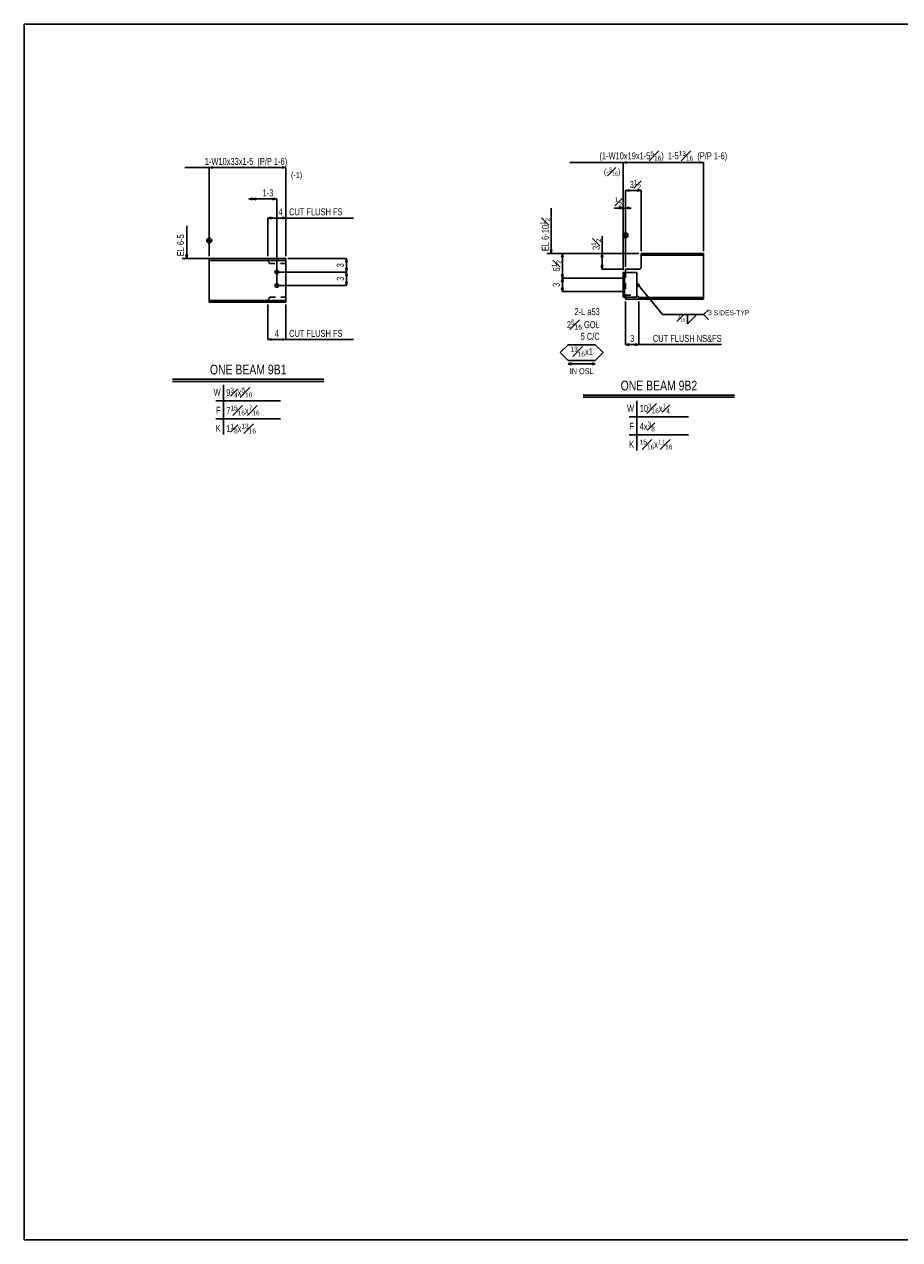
# Model space of a CAD drawing. Header units: inches. Extents: x -17.2 to 17.5, y -11.2 to 11.2.
# Tile 1 of 3: x -17.2 to -1, y -11.2 to 11.2. Entities that reach past the tile are written whole.
import ezdxf
from ezdxf.enums import TextEntityAlignment as Align

# ---------------------------------------------------------------- set-up
doc = ezdxf.new("R2010")
doc.units = ezdxf.units.IN
doc.header["$LTSCALE"] = 2.5
doc.header["$MEASUREMENT"] = 0
doc.linetypes.add('SDS2_5', pattern=[0.04, 0.02, -0.02])
doc.layers.add('Layer_0', color=7, linetype='Continuous')
doc.layers.add('Outline', color=7, linetype='Continuous')
doc.styles.add('MTextWidth', font='txt', dxfattribs={"width": 0.8, "height": 0.2})

msp = doc.modelspace()

# ---------------------------------------------------------------- linework, layer by layer
at = {"color": 1, "linetype": 'Continuous'}
for p, q in [((-13.095, 8.016), (-13.026, 8.03)), ((-13.026, 8.016), (-13.095, 8.016)), ((-13.026, 8.001), (-13.095, 8.016)), ((-13.026, 8.016), (-12.957, 8.03)), ((-13.026, 8.03), (-13.026, 8.001)), ((-12.576, 8.016), (-13.026, 8.016)), ((-12.957, 8.001), (-13.026, 8.016)), ((-12.957, 8.03), (-12.957, 8.001)), ((-12.576, 8.016), (-12.645, 8.03)), ((-12.645, 8.03), (-12.645, 8.001)), ((-12.645, 8.001), (-12.576, 8.016)), ((-12.576, 6.414), (-12.576, 8.016))]:
    msp.add_line(p, q, dxfattribs=at)
at = {"layer": 'Layer_0', "color": 2, "linetype": 'Continuous'}
for p, q in [((-17.25, 11.25), (17.25, 11.25)), ((-17.25, -11.25), (-17.25, 11.25)), ((-4.676, 7.01), (-5.827, 7.01)), ((-5.827, 7.01), (-5.827, 6.977)), ((-5.827, 6.977), (-4.676, 6.977)), ((-5.827, 6.977), (-5.827, 6.976)), ((-5.827, 6.976), (-5.827, 6.973)), ((-4.676, 6.977), (-4.676, 7.01)), ((-4.676, 6.973), (-4.676, 6.977)), ((-12.409, 6.914), (-13.826, 6.914)), ((-13.826, 6.914), (-13.826, 6.878)), ((-13.826, 6.878), (-12.409, 6.878)), ((-13.826, 6.878), (-13.826, 6.874)), ((-13.826, 6.874), (-13.826, 6.861)), ((-13.826, 6.861), (-13.826, 6.843)), ((-13.826, 6.843), (-13.826, 6.821)), ((-13.826, 6.821), (-13.826, 6.197)), ((-12.409, 6.878), (-12.409, 6.914)), ((-12.409, 6.874), (-12.409, 6.878)), ((-12.409, 6.861), (-12.409, 6.874)), ((-12.409, 6.843), (-12.409, 6.861)), ((-12.409, 6.821), (-12.409, 6.843)), ((-12.409, 6.197), (-12.409, 6.821)), ((-5.827, 6.76), (-5.83, 6.744)), ((-5.827, 6.973), (-5.827, 6.964)), ((-5.827, 6.964), (-5.827, 6.949)), ((-5.827, 6.949), (-5.827, 6.932)), ((-5.827, 6.932), (-5.827, 6.76)), ((-4.676, 6.964), (-4.676, 6.973)), ((-4.676, 6.949), (-4.676, 6.964)), ((-4.676, 6.932), (-4.676, 6.949)), ((-4.676, 6.238), (-4.676, 6.932)), ((-6.16, 6.656), (-6.16, 6.197)), ((-6.134, 6.656), (-6.16, 6.656)), ((-6.134, 6.197), (-6.134, 6.656)), ((-6.132, 6.656), (-6.134, 6.656)), ((-6.125, 6.656), (-6.132, 6.656)), ((-6.115, 6.656), (-6.125, 6.656)), ((-5.869, 6.718), (-6.119, 6.718)), ((-6.119, 6.718), (-6.119, 6.656)), ((-6.103, 6.656), (-6.115, 6.656)), ((-5.91, 6.656), (-6.103, 6.656)), ((-5.91, 6.197), (-5.91, 6.656)), ((-5.853, 6.721), (-5.869, 6.718)), ((-5.839, 6.73), (-5.853, 6.721)), ((-5.83, 6.744), (-5.839, 6.73)), ((-13.826, 6.197), (-13.826, 6.175)), ((-13.826, 6.175), (-13.826, 6.157)), ((-13.826, 6.157), (-13.826, 6.144)), ((-13.826, 6.144), (-13.826, 6.14)), ((-12.409, 6.14), (-13.826, 6.14)), ((-13.826, 6.14), (-13.826, 6.104)), ((-13.826, 6.104), (-12.409, 6.104)), ((-12.409, 6.175), (-12.409, 6.197)), ((-12.409, 6.157), (-12.409, 6.175)), ((-12.409, 6.144), (-12.409, 6.157)), ((-12.409, 6.14), (-12.409, 6.144)), ((-12.409, 6.104), (-12.409, 6.14)), ((-6.16, 6.197), (-6.134, 6.197)), ((-6.134, 6.197), (-6.132, 6.197)), ((-6.132, 6.197), (-6.125, 6.197)), ((-6.125, 6.197), (-6.115, 6.197)), ((-6.119, 6.197), (-6.119, 6.16)), ((-6.119, 6.16), (-5.91, 6.16)), ((-6.115, 6.197), (-6.103, 6.197)), ((-6.103, 6.197), (-5.91, 6.197)), ((-5.91, 6.237), (-5.894, 6.221)), ((-5.91, 6.16), (-5.894, 6.16)), ((-5.894, 6.221), (-5.881, 6.207)), ((-5.894, 6.221), (-5.894, 6.221)), ((-5.894, 6.16), (-5.881, 6.16)), ((-5.881, 6.207), (-5.88, 6.206)), ((-5.881, 6.16), (-5.872, 6.16)), ((-5.88, 6.206), (-5.872, 6.197)), ((-5.872, 6.197), (-5.871, 6.196)), ((-5.872, 6.16), (-5.869, 6.16)), ((-5.871, 6.196), (-5.869, 6.193)), ((-5.869, 6.193), (-5.869, 6.193)), ((-4.676, 6.193), (-5.869, 6.193)), ((-5.869, 6.193), (-5.869, 6.16)), ((-5.869, 6.16), (-4.676, 6.16)), ((-4.676, 6.221), (-4.676, 6.238)), ((-4.676, 6.206), (-4.676, 6.221)), ((-4.676, 6.196), (-4.676, 6.206)), ((-4.676, 6.193), (-4.676, 6.196)), ((-4.676, 6.16), (-4.676, 6.193)), ((17.25, -11.25), (-17.25, -11.25))]:
    msp.add_line(p, q, dxfattribs=at)
at = {"layer": 'Layer_0', "color": 1, "linetype": 'SDS2_5'}
for p, q in [((-12.743, 6.875), (-12.743, 6.914)), ((-12.743, 6.875), (-12.741, 6.874)), ((-12.741, 6.874), (-12.739, 6.867)), ((-12.739, 6.867), (-12.733, 6.861)), ((-12.733, 6.861), (-12.73, 6.855)), ((-12.73, 6.855), (-12.719, 6.843)), ((-12.719, 6.843), (-12.717, 6.837)), ((-12.717, 6.837), (-12.701, 6.821)), ((-12.409, 6.821), (-12.701, 6.821)), ((-6.161, 6.583), (-6.161, 6.585)), ((-6.161, 6.585), (-6.16, 6.585)), ((-6.161, 6.575), (-6.161, 6.583)), ((-6.161, 6.583), (-6.16, 6.583)), ((-6.161, 6.564), (-6.161, 6.575)), ((-6.161, 6.575), (-6.16, 6.575)), ((-6.161, 6.551), (-6.161, 6.564)), ((-6.161, 6.564), (-6.16, 6.564)), ((-6.161, 6.538), (-6.161, 6.551)), ((-6.161, 6.551), (-6.16, 6.551)), ((-6.161, 6.527), (-6.161, 6.538)), ((-6.16, 6.538), (-6.161, 6.538)), ((-6.161, 6.52), (-6.161, 6.527)), ((-6.16, 6.527), (-6.161, 6.527)), ((-6.16, 6.585), (-6.134, 6.585)), ((-6.16, 6.583), (-6.134, 6.583)), ((-6.16, 6.575), (-6.134, 6.575)), ((-6.16, 6.564), (-6.134, 6.564)), ((-6.16, 6.551), (-6.134, 6.551)), ((-6.134, 6.538), (-6.16, 6.538)), ((-6.134, 6.527), (-6.16, 6.527)), ((-6.134, 6.585), (-6.134, 6.585)), ((-6.134, 6.585), (-6.134, 6.583)), ((-6.134, 6.583), (-6.134, 6.583)), ((-6.134, 6.583), (-6.134, 6.575)), ((-6.134, 6.575), (-6.134, 6.575)), ((-6.134, 6.575), (-6.134, 6.564)), ((-6.134, 6.564), (-6.134, 6.564)), ((-6.134, 6.564), (-6.134, 6.551)), ((-6.134, 6.551), (-6.134, 6.551)), ((-6.134, 6.551), (-6.134, 6.538)), ((-6.134, 6.538), (-6.134, 6.527)), ((-6.134, 6.538), (-6.134, 6.538)), ((-6.134, 6.527), (-6.134, 6.52)), ((-6.134, 6.527), (-6.134, 6.527)), ((-6.119, 6.656), (-6.119, 6.238)), ((-6.161, 6.518), (-6.161, 6.52)), ((-6.16, 6.52), (-6.161, 6.52)), ((-6.16, 6.518), (-6.161, 6.518)), ((-6.161, 6.333), (-6.161, 6.335)), ((-6.161, 6.335), (-6.16, 6.335)), ((-6.161, 6.325), (-6.161, 6.333)), ((-6.161, 6.333), (-6.16, 6.333)), ((-6.161, 6.314), (-6.161, 6.325)), ((-6.161, 6.325), (-6.16, 6.325)), ((-6.161, 6.301), (-6.161, 6.314)), ((-6.161, 6.314), (-6.16, 6.314)), ((-6.161, 6.288), (-6.161, 6.301)), ((-6.161, 6.301), (-6.16, 6.301)), ((-6.134, 6.52), (-6.16, 6.52)), ((-6.134, 6.518), (-6.16, 6.518)), ((-6.16, 6.335), (-6.134, 6.335)), ((-6.16, 6.333), (-6.134, 6.333)), ((-6.16, 6.325), (-6.134, 6.325)), ((-6.16, 6.314), (-6.134, 6.314)), ((-6.16, 6.301), (-6.134, 6.301)), ((-6.134, 6.52), (-6.134, 6.518)), ((-6.134, 6.52), (-6.134, 6.52)), ((-6.134, 6.518), (-6.134, 6.518)), ((-6.134, 6.335), (-6.134, 6.335)), ((-6.134, 6.335), (-6.134, 6.333)), ((-6.134, 6.333), (-6.134, 6.333)), ((-6.134, 6.333), (-6.134, 6.325)), ((-6.134, 6.325), (-6.134, 6.325)), ((-6.134, 6.325), (-6.134, 6.314)), ((-6.134, 6.314), (-6.134, 6.314)), ((-6.134, 6.314), (-6.134, 6.301)), ((-6.134, 6.301), (-6.134, 6.301)), ((-6.134, 6.301), (-6.134, 6.288)), ((-12.741, 6.144), (-12.743, 6.143)), ((-12.743, 6.104), (-12.743, 6.143)), ((-12.739, 6.151), (-12.741, 6.144)), ((-12.733, 6.157), (-12.739, 6.151)), ((-12.73, 6.163), (-12.733, 6.157)), ((-12.719, 6.175), (-12.73, 6.163)), ((-12.717, 6.181), (-12.719, 6.175)), ((-12.701, 6.197), (-12.717, 6.181)), ((-12.701, 6.197), (-12.409, 6.197)), ((-6.161, 6.277), (-6.161, 6.288)), ((-6.16, 6.288), (-6.161, 6.288)), ((-6.161, 6.27), (-6.161, 6.277)), ((-6.16, 6.277), (-6.161, 6.277)), ((-6.161, 6.268), (-6.161, 6.27)), ((-6.16, 6.27), (-6.161, 6.27)), ((-6.16, 6.268), (-6.161, 6.268)), ((-6.134, 6.288), (-6.16, 6.288)), ((-6.134, 6.277), (-6.16, 6.277)), ((-6.134, 6.27), (-6.16, 6.27)), ((-6.134, 6.268), (-6.16, 6.268)), ((-6.134, 6.288), (-6.134, 6.277)), ((-6.134, 6.288), (-6.134, 6.288)), ((-6.134, 6.277), (-6.134, 6.27)), ((-6.134, 6.277), (-6.134, 6.277)), ((-6.134, 6.27), (-6.134, 6.268)), ((-6.134, 6.27), (-6.134, 6.27)), ((-6.134, 6.268), (-6.134, 6.268)), ((-6.119, 6.238), (-6.119, 6.237)), ((-6.119, 6.237), (-5.91, 6.237)), ((-6.119, 6.197), (-6.119, 6.237))]:
    msp.add_line(p, q, dxfattribs=at)
at = {"layer": 'Layer_0', "color": 3, "linetype": 'Continuous'}
for points in [[(-12.61, 6.664), (-12.607, 6.651), (-12.6, 6.64), (-12.589, 6.633), (-12.576, 6.631), (-12.563, 6.633), (-12.552, 6.64), (-12.545, 6.651), (-12.542, 6.664), (-12.545, 6.677), (-12.552, 6.688), (-12.563, 6.696), (-12.576, 6.698), (-12.589, 6.696), (-12.6, 6.688), (-12.607, 6.677), (-12.61, 6.664)], [(-12.61, 6.414), (-12.607, 6.401), (-12.6, 6.39), (-12.589, 6.383), (-12.576, 6.381), (-12.563, 6.383), (-12.552, 6.39), (-12.545, 6.401), (-12.542, 6.414), (-12.545, 6.427), (-12.552, 6.438), (-12.563, 6.446), (-12.576, 6.448), (-12.589, 6.446), (-12.6, 6.438), (-12.607, 6.427), (-12.61, 6.414)]]:
    msp.add_lwpolyline(points, close=True, dxfattribs=at)
at = {"layer": 'Outline', "color": 1, "linetype": 'Continuous'}
for p, q in [((-13.826, 8.598), (-14.276, 8.598)), ((-13.757, 8.613), (-13.826, 8.598)), ((-13.826, 6.956), (-13.826, 8.598)), ((-13.826, 8.598), (-13.757, 8.584)), ((-13.826, 8.598), (-12.409, 8.598)), ((-13.757, 8.584), (-13.757, 8.613)), ((-12.478, 8.584), (-12.478, 8.613)), ((-12.478, 8.613), (-12.409, 8.598)), ((-12.409, 8.598), (-12.478, 8.584)), ((-12.409, 6.956), (-12.409, 8.598)), ((-6.16, 8.692), (-7.151, 8.692)), ((-6.091, 8.707), (-6.16, 8.692)), ((-6.16, 6.697), (-6.16, 8.692)), ((-6.16, 8.692), (-6.091, 8.678)), ((-6.16, 8.692), (-4.676, 8.692)), ((-6.091, 8.678), (-6.091, 8.707)), ((-4.745, 8.678), (-4.745, 8.707)), ((-4.745, 8.707), (-4.676, 8.692)), ((-4.676, 8.692), (-4.745, 8.678)), ((-4.676, 7.051), (-4.676, 8.692)), ((-6.16, 8.135), (-6.16, 7.848)), ((-6.05, 8.188), (-6.119, 8.174)), ((-6.119, 6.76), (-6.119, 8.174)), ((-6.119, 8.174), (-6.05, 8.159)), ((-6.119, 8.174), (-5.827, 8.174)), ((-6.05, 8.159), (-6.05, 8.188)), ((-5.896, 8.159), (-5.896, 8.188)), ((-5.896, 8.188), (-5.827, 8.174)), ((-5.827, 8.174), (-5.896, 8.159)), ((-5.827, 7.051), (-5.827, 8.174)), ((-12.743, 7.664), (-12.674, 7.679)), ((-12.743, 7.664), (-12.674, 7.679)), ((-12.409, 7.664), (-12.743, 7.664)), ((-12.674, 7.65), (-12.743, 7.664)), ((-12.743, 6.956), (-12.743, 7.664)), ((-12.409, 7.664), (-12.743, 7.664)), ((-12.674, 7.65), (-12.743, 7.664)), ((-12.743, 6.956), (-12.743, 7.664)), ((-12.674, 7.679), (-12.674, 7.65)), ((-12.674, 7.679), (-12.674, 7.65)), ((-12.409, 7.664), (-12.478, 7.679)), ((-12.478, 7.679), (-12.478, 7.65)), ((-12.409, 7.664), (-12.478, 7.679)), ((-12.478, 7.679), (-12.478, 7.65)), ((-12.478, 7.65), (-12.409, 7.664)), ((-12.478, 7.65), (-12.409, 7.664)), ((-12.409, 6.956), (-12.409, 7.664)), ((-12.409, 6.956), (-12.409, 7.664)), ((-12.409, 7.664), (-11.157, 7.664)), ((-7.494, 7.848), (-7.494, 7.01)), ((-6.16, 7.848), (-6.325, 7.848)), ((-6.229, 7.833), (-6.229, 7.863)), ((-6.229, 7.863), (-6.16, 7.848)), ((-6.16, 7.848), (-6.229, 7.833)), ((-6.16, 7.848), (-6.119, 7.848)), ((-6.05, 7.863), (-6.119, 7.848)), ((-6.119, 7.848), (-6.015, 7.848)), ((-6.119, 7.848), (-6.05, 7.833)), ((-6.119, 7.01), (-6.119, 7.848)), ((-6.05, 7.833), (-6.05, 7.863)), ((-14.243, 7.519), (-14.243, 6.914)), ((-13.771, 7.248), (-13.881, 7.248)), ((-13.826, 7.193), (-13.826, 7.303)), ((-13.826, 6.956), (-13.826, 7.248)), ((-6.551, 7.01), (-6.551, 7.326)), ((-6.064, 7.343), (-6.174, 7.343)), ((-6.119, 7.288), (-6.119, 7.398)), ((-6.119, 7.051), (-6.119, 7.343)), ((-14.243, 6.914), (-14.257, 6.983)), ((-14.257, 6.983), (-14.228, 6.983)), ((-14.228, 6.983), (-14.243, 6.914)), ((-6.16, 7.01), (-7.577, 7.01)), ((-7.494, 7.01), (-7.508, 7.079)), ((-7.508, 7.079), (-7.479, 7.079)), ((-7.479, 7.079), (-7.494, 7.01)), ((-7.494, 7.01), (-7.494, 7.01)), ((-7.3, 6.941), (-7.285, 7.01)), ((-7.285, 6.551), (-7.285, 7.01)), ((-7.285, 7.01), (-7.27, 6.941)), ((-6.16, 7.01), (-7.285, 7.01)), ((-6.551, 7.01), (-6.566, 6.941)), ((-5.869, 7.01), (-6.551, 7.01)), ((-6.536, 6.941), (-6.551, 7.01)), ((-6.551, 7.01), (-6.551, 6.718)), ((-13.826, 6.914), (-14.326, 6.914)), ((-14.243, 6.914), (-14.243, 6.914)), ((-12.368, 6.914), (-11.284, 6.914)), ((-11.284, 6.914), (-11.299, 6.846)), ((-11.299, 6.846), (-11.269, 6.846)), ((-11.269, 6.846), (-11.284, 6.914)), ((-11.284, 6.914), (-11.284, 6.664)), ((-7.27, 6.941), (-7.3, 6.941)), ((-6.566, 6.941), (-6.536, 6.941)), ((-6.551, 6.718), (-6.566, 6.787)), ((-6.566, 6.787), (-6.536, 6.787)), ((-6.536, 6.787), (-6.551, 6.718)), ((-12.576, 6.664), (-11.284, 6.664)), ((-12.576, 6.664), (-11.284, 6.664)), ((-11.284, 6.664), (-11.299, 6.733)), ((-11.299, 6.733), (-11.269, 6.733)), ((-11.284, 6.664), (-11.299, 6.596)), ((-11.299, 6.596), (-11.269, 6.596)), ((-11.269, 6.733), (-11.284, 6.664)), ((-11.269, 6.596), (-11.284, 6.664)), ((-11.284, 6.664), (-11.284, 6.414)), ((-7.27, 6.62), (-7.3, 6.62)), ((-7.3, 6.62), (-7.285, 6.551)), ((-7.3, 6.482), (-7.285, 6.551)), ((-7.285, 6.551), (-7.27, 6.62)), ((-7.285, 6.301), (-7.285, 6.551)), ((-7.285, 6.551), (-7.27, 6.482)), ((-6.16, 6.551), (-7.285, 6.551)), ((-6.16, 6.551), (-7.285, 6.551)), ((-6.16, 6.718), (-6.551, 6.718)), ((-12.576, 6.414), (-11.284, 6.414)), ((-11.284, 6.414), (-11.299, 6.483)), ((-11.299, 6.483), (-11.269, 6.483)), ((-11.269, 6.483), (-11.284, 6.414)), ((-7.27, 6.482), (-7.3, 6.482)), ((-7.27, 6.37), (-7.3, 6.37)), ((-7.3, 6.37), (-7.285, 6.301)), ((-7.285, 6.301), (-7.27, 6.37)), ((-6.16, 6.301), (-7.285, 6.301)), ((-5.434, 5.875), (-5.908, 6.456)), ((-5.908, 6.456), (-5.908, 6.456)), ((-5.908, 6.456), (-5.853, 6.412)), ((-5.876, 6.393), (-5.908, 6.456)), ((-5.853, 6.412), (-5.876, 6.393)), ((-6.119, 6.118), (-6.119, 5.321)), ((-6.119, 6.118), (-6.119, 5.321)), ((-5.869, 6.118), (-5.869, 5.321)), ((-5.869, 6.118), (-5.869, 5.321)), ((-12.743, 6.062), (-12.743, 5.414)), ((-12.743, 6.062), (-12.743, 5.414)), ((-12.409, 6.062), (-12.409, 5.414)), ((-12.409, 6.062), (-12.409, 5.414)), ((-5.434, 5.875), (-4.672, 5.875)), ((-4.969, 5.875), (-4.969, 5.705)), ((-4.969, 5.705), (-4.799, 5.875)), ((-4.672, 5.875), (-4.582, 5.964)), ((-4.672, 5.875), (-4.582, 5.785)), ((-12.743, 5.414), (-12.674, 5.429)), ((-12.743, 5.414), (-12.674, 5.429)), ((-12.409, 5.414), (-12.743, 5.414)), ((-12.674, 5.4), (-12.743, 5.414)), ((-12.409, 5.414), (-12.743, 5.414)), ((-12.674, 5.4), (-12.743, 5.414)), ((-12.674, 5.429), (-12.674, 5.4)), ((-12.674, 5.429), (-12.674, 5.4)), ((-12.409, 5.414), (-12.478, 5.429)), ((-12.478, 5.429), (-12.478, 5.4)), ((-12.409, 5.414), (-12.478, 5.429)), ((-12.478, 5.429), (-12.478, 5.4)), ((-12.478, 5.4), (-12.409, 5.414)), ((-12.478, 5.4), (-12.409, 5.414)), ((-12.409, 5.414), (-11.157, 5.414)), ((-7.325, 5.172), (-7.18, 5.318)), ((-7.18, 5.318), (-6.678, 5.318)), ((-6.678, 5.318), (-6.532, 5.172)), ((-6.05, 5.336), (-6.119, 5.321)), ((-6.119, 5.321), (-6.05, 5.336)), ((-6.119, 5.321), (-6.05, 5.306)), ((-6.119, 5.321), (-5.869, 5.321)), ((-5.869, 5.321), (-6.119, 5.321)), ((-6.05, 5.306), (-6.119, 5.321)), ((-6.05, 5.306), (-6.05, 5.336)), ((-6.05, 5.336), (-6.05, 5.306)), ((-5.937, 5.306), (-5.937, 5.336)), ((-5.937, 5.336), (-5.869, 5.321)), ((-5.869, 5.321), (-5.937, 5.336)), ((-5.937, 5.336), (-5.937, 5.306)), ((-5.869, 5.321), (-5.937, 5.306)), ((-5.937, 5.306), (-5.869, 5.321)), ((-5.869, 5.321), (-4.338, 5.321)), ((-7.18, 5.026), (-7.325, 5.172)), ((-6.678, 5.026), (-7.18, 5.026)), ((-7.179, 4.964), (-7.116, 4.984)), ((-7.179, 4.964), (-7.116, 4.943)), ((-7.179, 4.964), (-6.679, 4.964)), ((-6.741, 4.984), (-6.679, 4.964)), ((-6.741, 4.943), (-6.679, 4.964)), ((-6.532, 5.172), (-6.678, 5.026)), ((-13.562, 4.573), (-13.562, 3.657)), ((-13.704, 4.282), (-12.504, 4.282)), ((-5.907, 4.278), (-5.907, 3.361)), ((-13.704, 3.948), (-12.504, 3.948)), ((-6.049, 3.986), (-4.949, 3.986)), ((-6.049, 3.653), (-4.949, 3.653))]:
    msp.add_line(p, q, dxfattribs=at)
at = {"layer": 'Outline', "color": 3, "linetype": 'Continuous'}
for p, q in [((-13.868, 7.248), (-13.868, 7.267)), ((-13.859, 7.248), (-13.859, 7.279)), ((-13.851, 7.248), (-13.851, 7.286)), ((-13.843, 7.248), (-13.843, 7.29)), ((-13.834, 7.248), (-13.834, 7.293)), ((-13.818, 7.248), (-13.818, 7.203)), ((-13.809, 7.248), (-13.809, 7.205)), ((-13.801, 7.248), (-13.801, 7.209)), ((-13.793, 7.248), (-13.793, 7.216)), ((-13.784, 7.248), (-13.784, 7.229)), ((-6.16, 7.343), (-6.16, 7.362)), ((-6.152, 7.343), (-6.152, 7.375)), ((-6.144, 7.343), (-6.144, 7.381)), ((-6.135, 7.343), (-6.135, 7.386)), ((-6.127, 7.343), (-6.127, 7.388)), ((-6.11, 7.343), (-6.11, 7.298)), ((-6.102, 7.343), (-6.102, 7.3)), ((-6.094, 7.343), (-6.094, 7.305)), ((-6.085, 7.343), (-6.085, 7.312)), ((-6.077, 7.343), (-6.077, 7.324)), ((-14.504, 4.682), (-11.703, 4.682)), ((-14.504, 4.64), (-11.703, 4.64)), ((-6.9, 4.386), (-4.098, 4.386)), ((-6.9, 4.345), (-4.098, 4.345))]:
    msp.add_line(p, q, dxfattribs=at)
at = {"layer": 'Outline', "color": 1, "linetype": 'Continuous'}
for centre in [(-13.826, 7.248), (-6.119, 7.343)]:
    msp.add_circle(centre, 0.0458, dxfattribs=at)

# ---------------------------------------------------------------- texts
at = {"color": 2, "linetype": 'Continuous', "width": 0.8}
msp.add_text('1-3', height=0.129, dxfattribs=at).set_placement((-12.638, 8.065), align=Align.RIGHT)
at = {"layer": 'Outline', "color": 2, "linetype": 'Continuous', "width": 0.8}
for s, height, p in [('1-W10x33x1-5  (P/P 1-6)', 0.12902, (-13.145, 8.648)), ('4', 0.129, (-12.506, 7.714)), ('4', 0.129, (-12.576, 5.464)), ('3', 0.129, (-5.994, 5.371)), ('IN OSL', 0.1097, (-6.929, 4.774))]:
    msp.add_text(s, height=height, dxfattribs=at).set_placement(p, align=Align.CENTER)
at = {"layer": 'Outline', "color": 1, "linetype": 'Continuous', "width": 0.8}
msp.add_text('(-1)', height=0.1097, dxfattribs=at).set_placement((-12.312, 8.404))
at = {"layer": 'Outline', "color": 2, "linetype": 'Continuous', "width": 0.8}
for p in [(-12.347, 7.714), (-12.347, 5.464)]:
    msp.add_text('CUT FLUSH FS', height=0.12902, dxfattribs=at).set_placement(p)
msp.add_text('EL 6-5', height=0.129, rotation=90, dxfattribs=at).set_placement((-14.292, 6.956))
for p in [(-11.334, 6.789), (-11.334, 6.539), (-7.335, 6.426)]:
    msp.add_text('3', height=0.129, rotation=90, dxfattribs=at).set_placement(p, align=Align.CENTER)
at = {"layer": 'Outline', "color": 1, "linetype": 'Continuous'}
msp.add_text('3 SIDES-TYP', height=0.09032, dxfattribs=at).set_placement((-4.588, 5.909), align=Align.MIDDLE_LEFT)
at = {"layer": 'Outline', "color": 2, "linetype": 'Continuous', "width": 0.8}
for s, height, p in [('CUT FLUSH NS&FS', 0.12902, (-4.338, 5.371)), ('W', 0.129, (-13.614, 4.373)), ('F', 0.129, (-13.614, 4.04)), ('W', 0.129, (-5.959, 4.078)), ('K', 0.129, (-13.614, 3.706)), ('F', 0.129, (-5.959, 3.744)), ('K', 0.129, (-5.959, 3.411))]:
    msp.add_text(s, height=height, dxfattribs=at).set_placement(p, align=Align.RIGHT)
at = {"layer": 'Outline', "color": 3, "linetype": 'Continuous', "width": 0.8}
for s, p in [('ONE BEAM 9B1', (-13.104, 4.768)), ('ONE BEAM 9B2', (-5.499, 4.472))]:
    msp.add_text(s, height=0.18063, dxfattribs=at).set_placement(p, align=Align.CENTER)
at = {"layer": 'Outline', "color": 2, "linetype": 'Continuous', "char_height": 0.12902, "style": 'MTextWidth'}
for s, insert, attachment_point in [('\\A1;(1-W10x19x1-5{\\H0.70x;\\S5#16;})  1-5{\\H0.70x;\\S13#16;}  (P/P 1-6)', (-5.418, 8.712), 8), ('\\A1;3{\\H0.70x;\\S1#2;}', (-5.829, 8.194), 9), ('\\A1;{\\H0.70x;\\S1#2;}', (-6.181, 7.868), 9), ('\\A1;9{\\H0.70x;\\S3#4;}x{\\H0.70x;\\S5#16;}', (-13.51, 4.343), 7), ('\\A1;7{\\H0.70x;\\S15#16;}x{\\H0.70x;\\S7#16;}', (-13.51, 4.01), 7), ('\\A1;10{\\H0.70x;\\S3#16;}x{\\H0.70x;\\S1#4;}', (-5.855, 4.048), 7), ('\\A1;1{\\H0.70x;\\S1#8;}x{\\H0.70x;\\S13#16;}', (-13.51, 3.676), 7), ('\\A1;4x{\\H0.70x;\\S3#8;}', (-5.855, 3.714), 7), ('\\A1;{\\H0.70x;\\S15#16;}x{\\H0.70x;\\S11#16;}', (-5.855, 3.381), 7)]:
    msp.add_mtext(s, dxfattribs=dict(at, insert=insert, attachment_point=attachment_point))
at = {"layer": 'Outline', "color": 1, "linetype": 'Continuous', "style": 'MTextWidth'}
for s, insert, char_height, attachment_point in [('\\A1;(-{\\H0.70x;\\S3#16;})', (-6.213, 8.434), 0.10967, 9), ('\\A1;{\\H0.70x;\\S3#16;}', (-5.011, 5.872), 0.09032, 3), ('\\A1;{\\H0.70x;\\S13#16;}x1', (-6.929, 5.192), 0.12902, 5)]:
    msp.add_mtext(s, dxfattribs=dict(at, insert=insert, char_height=char_height, attachment_point=attachment_point))
at = {"layer": 'Outline', "color": 2, "linetype": 'Continuous', "char_height": 0.12902, "rotation": 90, "style": 'MTextWidth'}
for s, insert, attachment_point in [('\\A1;EL 6-10{\\H0.70x;\\S1#2;}', (-7.513, 7.051), 7), ('\\A1;3{\\H0.70x;\\S1#2;}', (-6.571, 7.072), 7), ('\\A1;5{\\H0.70x;\\S1#2;}', (-7.305, 6.781), 8)]:
    msp.add_mtext(s, dxfattribs=dict(at, insert=insert, attachment_point=attachment_point))
at = {"layer": 'Outline', "color": 2, "linetype": 'Continuous', "insert": (-6.595, 5.408), "char_height": 0.12902, "width": 1.29022, "attachment_point": 9, "style": 'MTextWidth'}
msp.add_mtext('\\A1;2-L a53\\P2{\\H0.70x;\\S5#16;} GOL\\P5 C/C', dxfattribs=at)

doc.saveas('drawing.dxf')
